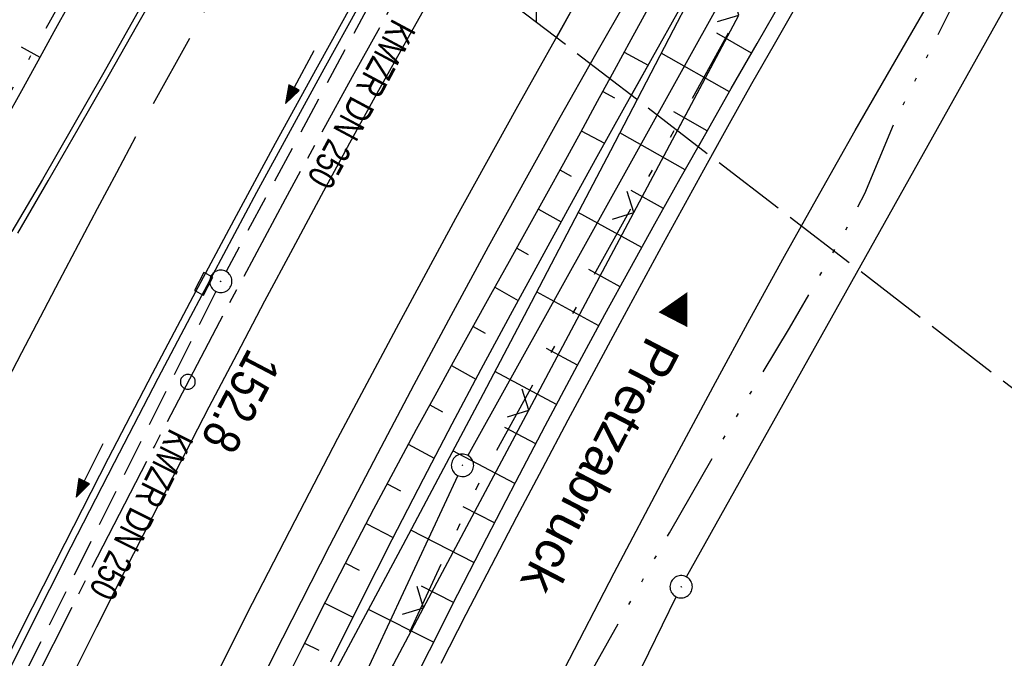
# Model space of a CAD drawing. Extents: x 510526 to 513920, y 467229 to 478797.
# Tile 172 of 256: x 510965 to 511031, y 472615 to 472658. Entities that reach past the tile are written whole.
import ezdxf

# ---------------------------------------------------------------- set-up
doc = ezdxf.new("R2010")
doc.units = 0
doc.header["$LTSCALE"] = 10
doc.header["$MEASUREMENT"] = 0
for name, pattern in [('ACAD_ISO14W100', [25.5, 12, -3, 0.5, -3, 0.5, -3, 0.5, -3]), ('ACAD_ISO16W100', [73, 15, -6.5, 15, -6.5, 15, -7, 1, -7]), ('ACHSE', [5.5, 4, -0.5, 0.5, -0.5]), ('LT00', [0]), ('LT05', [0.7, 0.5, -0.2]), ('LT09', [0.54, 0.2, -0.1, 0.02, -0.1, 0.02, -0.1]), ('LT14', [0.6, 0.5, -0.1]), ('STRICHLINIE2', [0.375, 0.25, -0.125])]:
    doc.linetypes.add(name, pattern=pattern)
doc.layers.get('0').update_dxf_attribs({"linetype": 'LT00'})
for name, color, linetype in [('-AX-020', 250, 'ACHSE'), ('-Halt-Pfeil', 4, 'LT00'), ('-Haltung', 182, 'STRICHLINIE2'), ('-Haltungsbeschriftung', 182, 'LT00'), ('-ST-20-1', 250, 'LT00'), ('BAB-KABEL', 220, 'ACAD_ISO16W100'), ('DFK_AB_L', 21, 'LT00'), ('DFK_AB_P', 7, 'LT00'), ('GEMARKUNGSGRENZE', 3, 'LT09'), ('ORTSRICHTUNG', 7, 'Continuous'), ('TELEKOM', 210, 'ACAD_ISO14W100'), ('V93_AFBR_BAB', 250, 'LT00'), ('V93_BOESCH', 250, 'LT00'), ('V93_BOSCHUNG', 250, 'LT00'), ('V93_LD_MARK', 250, 'LT00'), ('V93_RASTER', 250, 'LT00'), ('V93_ZAUN', 40, 'LT00'), ('V94_AFBR_BAB', 250, 'LT00'), ('V94_BOESCH', 250, 'LT00'), ('V94_BOSCHUNG', 250, 'LT00'), ('V94_KA_PRUF', 182, 'LT00'), ('V94_LD_MARK', 250, 'LT00'), ('V94_LG_MARK', 250, 'LT05'), ('V94_RINNE', 182, 'LT00'), ('V94_SINKK', 182, 'LT00'), ('V94_ZAUN', 40, 'LT00')]:
    doc.layers.add(name, color=color, linetype=linetype)
doc.layers.add('-BLATT_93-RAND', color=7, linetype='LT14', plot=False)
doc.styles.add('Beschrift', font='ARIAL.TTF')
doc.styles.add('Haltungsbeschriftung', font='ARIAL.TTF', dxfattribs={"width": 0.75})

# ---------------------------------------------------------------- blocks, each defined once
blk = doc.blocks.new('SYMB0003')
at = {"color": 0, "linetype": 'ByBlock'}
for p, q in [((-0.015712, 0), (0.010166, 0.012015)), ((0, -0.021257), (-0.015712, 0)), ((0.010166, 0.012015), (0, -0.021257))]:
    blk.add_line(p, q, dxfattribs=at)
for points in [[(-0.031395, 0.499013), (-0.093691, 0.491144), (-0.154509, 0.475528), (-0.21289, 0.452414), (-0.267913, 0.422164), (-0.318712, 0.385257), (-0.364484, 0.342274), (-0.404509, 0.293893), (-0.438154, 0.240877), (-0.464888, 0.184062), (-0.484292, 0.124345), (-0.496058, 0.062667), (-0.5, 0)], [(0.5, 0), (0.496057, 0.062667), (0.484292, 0.124345), (0.464888, 0.184062), (0.438153, 0.240877), (0.404509, 0.293893), (0.364484, 0.342274), (0.318712, 0.385257), (0.267913, 0.422164), (0.21289, 0.452414), (0.154509, 0.475528), (0.093691, 0.491144), (0.031395, 0.499013), (-0.031395, 0.499013)], [(-0.5, 0), (-0.496058, -0.062667), (-0.484292, -0.124345), (-0.464888, -0.184062), (-0.438154, -0.240877), (-0.404509, -0.293893), (-0.364485, -0.342274), (-0.318712, -0.385257), (-0.267914, -0.422164), (-0.21289, -0.452414), (-0.154509, -0.475529), (-0.093691, -0.491144), (-0.031395, -0.499014), (0.031395, -0.499014)], [(0.031395, -0.499014), (0.093691, -0.491144), (0.154509, -0.475529), (0.21289, -0.452414), (0.267914, -0.422164), (0.318712, -0.385257), (0.364485, -0.342274), (0.404509, -0.293893), (0.438154, -0.240877), (0.464889, -0.184062), (0.484292, -0.124345), (0.496058, -0.062667), (0.5, 0)]]:
    blk.add_lwpolyline(points, dxfattribs=at)
blk = doc.blocks.new('SYMB0002')
at = {"color": 0, "linetype": 'ByBlock'}
for points in [[(-0.031395, 0.499013), (-0.093691, 0.491144), (-0.154509, 0.475528), (-0.21289, 0.452414), (-0.267913, 0.422164), (-0.318712, 0.385257), (-0.364484, 0.342274), (-0.404509, 0.293893), (-0.438154, 0.240877), (-0.464888, 0.184062), (-0.484292, 0.124345), (-0.496058, 0.062667), (-0.5, 0)], [(-0.5, 0), (-0.496058, -0.062667), (-0.484292, -0.124345), (-0.464888, -0.184062), (-0.438154, -0.240877), (-0.404509, -0.293893), (-0.364485, -0.342274), (-0.318712, -0.385257), (-0.267914, -0.422164), (-0.21289, -0.452414), (-0.154509, -0.475529), (-0.093691, -0.491144), (-0.031395, -0.499014), (0.031395, -0.499014)], [(0.5, 0), (0.496057, 0.062667), (0.484292, 0.124345), (0.464888, 0.184062), (0.438153, 0.240877), (0.404509, 0.293893), (0.364484, 0.342274), (0.318712, 0.385257), (0.267913, 0.422164), (0.21289, 0.452414), (0.154509, 0.475528), (0.093691, 0.491144), (0.031395, 0.499013), (-0.031395, 0.499013)], [(0.031395, -0.499014), (0.093691, -0.491144), (0.154509, -0.475529), (0.21289, -0.452414), (0.267914, -0.422164), (0.318712, -0.385257), (0.364485, -0.342274), (0.404509, -0.293893), (0.438154, -0.240877), (0.464889, -0.184062), (0.484292, -0.124345), (0.496058, -0.062667), (0.5, 0)]]:
    blk.add_lwpolyline(points, dxfattribs=at)
blk = doc.blocks.new('SYMB0024')
at = {"color": 0, "linetype": 'ByBlock'}
for p, q in [((-0.5, 0.5), (0, 0)), ((0, 0), (0.5, 0.5))]:
    blk.add_line(p, q, dxfattribs=at)
blk = doc.blocks.new('SYMB0652')
at = {"color": 0, "linetype": 'ByBlock'}
blk.add_lwpolyline([(-0.15, -0.075), (0.15, -0.075), (0.15, 0.075), (-0.15, 0.075), (-0.15, -0.075)], dxfattribs=at)
blk = doc.blocks.new('SYMB0070')
at = {"color": 0, "linetype": 'ByBlock'}
for p, q in [((-0.5, 0), (0.2, 0)), ((0.5, 0), (0.2, 0.1)), ((0.2, 0.1), (0.2, 0)), ((0.468, 0), (0.21, 0.086)), ((0.21, 0.086), (0.21, -0.086)), ((0.21, -0.086), (0.468, 0)), ((0.22, -0.072), (0.437, 0)), ((0.23, -0.058), (0.405, 0)), ((0.24, -0.045), (0.374, 0)), ((0.342, 0), (0.25, 0.031)), ((0.25, 0.031), (0.25, -0.031)), ((0.25, -0.031), (0.342, 0)), ((0.26, -0.017), (0.31, 0)), ((0.27, -0.003), (0.279, 0))]:
    blk.add_line(p, q, dxfattribs=at)
for points in [[(0.2, 0), (0.2, -0.1), (0.5, 0)], [(0.437, 0), (0.22, 0.072), (0.22, -0.072)], [(0.405, 0), (0.23, 0.058), (0.23, -0.058)], [(0.374, 0), (0.24, 0.045), (0.24, -0.045)], [(0.31, 0), (0.26, 0.017), (0.26, -0.017)], [(0.279, 0), (0.27, 0.003), (0.27, -0.003)]]:
    blk.add_lwpolyline(points, dxfattribs=at)

msp = doc.modelspace()

# ---------------------------------------------------------------- linework, layer by layer
at = {"layer": '-AX-020', "ltscale": 0.2, "flags": 128}
msp.add_lwpolyline([(513881.716, 478796.972), (513877.87, 478787.354), (513870.367, 478768.801), (513862.788, 478750.278), (513855.137, 478731.786), (513847.411, 478713.324), (513839.611, 478694.893), (513831.738, 478676.494), (513823.791, 478658.127), (513815.771, 478639.791), (513807.678, 478621.487), (513799.512, 478603.216), (513791.272, 478584.978), (513782.96, 478566.773), (513774.576, 478548.601), (513766.118, 478530.463), (513757.588, 478512.359), (513748.986, 478494.289), (513740.312, 478476.254), (513731.565, 478458.253), (513722.747, 478440.287), (513713.857, 478422.357), (513704.896, 478404.463), (513695.863, 478386.605), (513686.758, 478368.782), (513677.583, 478350.997), (513668.336, 478333.248), (513659.019, 478315.536), (513649.63, 478297.862), (513640.172, 478280.225), (513630.643, 478262.626), (513621.043, 478245.066), (513611.374, 478227.544), (513601.634, 478210.061), (513591.825, 478192.617), (513586.745, 478183.647), (513576.83, 478166.262), (513566.848, 478148.917), (513556.8, 478131.609), (513546.688, 478114.338), (513536.514, 478097.104), (513526.28, 478079.906), (513515.988, 478062.743), (513505.638, 478045.613), (513495.234, 478028.517), (513484.778, 478011.453), (513474.27, 477994.421), (513463.712, 477977.419), (513453.108, 477960.447), (513442.457, 477943.503), (513431.762, 477926.587), (513421.026, 477909.698), (513410.248, 477892.835), (513399.432, 477875.997), (513388.579, 477859.182), (513377.691, 477842.39), (513366.769, 477825.62), (513355.815, 477808.871), (513344.831, 477792.142), (513333.819, 477775.431), (513322.78, 477758.738), (513311.715, 477742.062), (513300.628, 477725.401), (513289.519, 477708.754), (513278.389, 477692.121), (513267.242, 477675.5), (513256.078, 477658.891), (513244.899, 477642.291), (513233.706, 477625.7), (513222.502, 477609.117), (513211.288, 477592.542), (513200.066, 477575.971), (513188.837, 477559.405), (513177.603, 477542.843), (513166.366, 477526.282), (513154.797, 477509.239), (513142.496, 477491.114), (513130.197, 477472.988), (513117.902, 477454.859), (513105.613, 477436.726), (513093.333, 477418.587), (513081.064, 477400.44), (513068.808, 477382.285), (513056.567, 477364.119), (513044.344, 477345.942), (513032.141, 477327.752), (513019.958, 477309.547), (513007.8, 477291.325), (512995.668, 477273.087), (512983.565, 477254.83), (512971.492, 477236.552), (512959.452, 477218.253), (512947.447, 477199.931), (512935.479, 477181.584), (512923.551, 477163.212), (512911.665, 477144.812), (512899.822, 477126.385), (512888.026, 477107.927), (512876.279, 477089.439), (512864.582, 477070.918), (512852.939, 477052.364), (512841.352, 477033.775), (512829.822, 477015.15), (512818.352, 476996.488), (512806.945, 476977.787), (512795.603, 476959.048), (512789.644, 476949.141), (512778.405, 476930.339), (512767.236, 476911.496), (512756.135, 476892.613), (512745.103, 476873.688), (512734.14, 476854.724), (512723.246, 476835.72), (512712.422, 476816.676), (512701.668, 476797.593), (512690.983, 476778.471), (512680.369, 476759.309), (512669.824, 476740.11), (512659.35, 476720.871), (512648.946, 476701.595), (512638.612, 476682.281), (512628.349, 476662.929), (512618.157, 476643.54), (512608.036, 476624.113), (512597.985, 476604.65), (512588.006, 476585.15), (512578.098, 476565.614), (512568.261, 476546.042), (512558.497, 476526.434), (512548.803, 476506.791), (512539.182, 476487.112), (512529.632, 476467.399), (512520.155, 476447.65), (512510.749, 476427.867), (512501.416, 476408.05), (512492.156, 476388.199), (512482.968, 476368.314), (512473.852, 476348.396), (512464.81, 476328.445), (512455.84, 476308.46), (512446.944, 476288.443), (512438.12, 476268.394), (512429.37, 476248.313), (512420.694, 476228.2), (512412.09, 476208.055), (512403.561, 476187.879), (512395.105, 476167.672), (512386.723, 476147.434), (512378.415, 476127.166), (512370.181, 476106.867), (512362.021, 476086.539), (512353.936, 476066.181), (512345.925, 476045.794), (512337.988, 476025.377), (512330.127, 476004.932), (512322.339, 475984.458), (512314.627, 475963.955), (512306.989, 475943.425), (512299.427, 475922.867), (512291.94, 475902.281), (512284.528, 475881.669), (512277.191, 475861.029), (512269.93, 475840.362), (512262.744, 475819.67), (512255.634, 475798.951), (512248.599, 475778.206), (512241.641, 475757.436), (512234.758, 475736.641), (512227.951, 475715.82), (512221.221, 475694.975), (512214.566, 475674.105), (512207.988, 475653.211), (512201.487, 475632.294), (512200.128, 475627.887), (512194.281, 475608.791), (512188.5, 475589.674), (512182.785, 475570.538), (512177.137, 475551.381), (512171.56, 475532.204), (512166.053, 475513.007), (512160.618, 475493.788), (512155.257, 475474.55), (512149.971, 475455.29), (512148.09, 475448.361), (512142.908, 475429.074), (512137.804, 475409.765), (512132.778, 475390.436), (512127.829, 475371.088), (512122.957, 475351.719), (512118.163, 475332.332), (512113.447, 475312.925), (512108.808, 475293.499), (512104.247, 475274.055), (512099.765, 475254.593), (512095.36, 475235.113), (512091.033, 475215.616), (512086.785, 475196.101), (512082.614, 475176.57), (512078.522, 475157.022), (512074.508, 475137.458), (512070.573, 475117.878), (512066.716, 475098.282), (512063.238, 475080.246), (512059.532, 475060.621), (512055.901, 475040.983), (512052.344, 475021.33), (512048.857, 475001.665), (512045.438, 474981.988), (512042.084, 474962.3), (512038.794, 474942.602), (512035.562, 474922.893), (512032.388, 474903.175), (512029.269, 474883.449), (512026.201, 474863.714), (512023.183, 474843.972), (512020.21, 474824.222), (512017.282, 474804.467), (512014.394, 474784.705), (512011.544, 474764.937), (512008.73, 474745.165), (512005.949, 474725.388), (512003.198, 474705.607), (512000.474, 474685.821), (511997.775, 474666.033), (511995.098, 474646.242), (511992.439, 474626.448), (511989.798, 474606.651), (511987.169, 474586.854), (511984.552, 474567.054), (511981.943, 474547.253), (511979.34, 474527.452), (511976.744, 474507.689), (511975.127, 474495.377), (511973.477, 474482.815), (511971.825, 474470.254), (511970.169, 474457.693), (511968.506, 474445.133), (511966.835, 474432.574), (511965.154, 474420.016), (511963.46, 474407.46), (511961.752, 474394.906), (511960.027, 474382.355), (511958.283, 474369.806), (511956.518, 474357.259), (511954.73, 474344.717), (511952.918, 474332.177), (511951.078, 474319.642), (511949.209, 474307.111), (511947.309, 474294.584), (511945.376, 474282.063), (511943.407, 474269.547), (511941.4, 474257.038), (511939.355, 474244.534), (511937.267, 474232.038), (511935.137, 474219.549), (511932.96, 474207.067), (511930.736, 474194.594), (511928.462, 474182.131), (511926.136, 474169.676), (511923.757, 474157.232), (511921.321, 474144.799), (511918.829, 474132.377), (511916.276, 474119.967), (511913.661, 474107.57), (511910.982, 474095.187), (511908.238, 474082.818), (511905.425, 474070.464), (511902.544, 474058.127), (511899.59, 474045.806), (511896.562, 474033.504), (511893.47, 474021.261), (511890.29, 474008.997), (511887.033, 473996.753), (511883.699, 473984.53), (511880.287, 473972.328), (511876.798, 473960.148), (511873.233, 473947.991), (511869.591, 473935.856), (511865.873, 473923.745), (511862.077, 473911.656), (511858.206, 473899.593), (511854.259, 473887.554), (511850.236, 473875.54), (511846.136, 473863.552), (511841.962, 473851.59), (511837.711, 473839.654), (511833.386, 473827.746), (511828.985, 473815.865), (511824.51, 473804.012), (511819.96, 473792.188), (511815.335, 473780.392), (511810.636, 473768.626), (511805.863, 473756.89), (511801.015, 473745.185), (511796.094, 473733.51), (511791.099, 473721.866), (511786.031, 473710.255), (511780.889, 473698.675), (511775.675, 473687.128), (511770.388, 473675.615), (511765.028, 473664.135), (511759.596, 473652.689), (511754.091, 473641.278), (511748.515, 473629.901), (511742.867, 473618.56), (511737.147, 473607.255), (511731.356, 473595.986), (511725.494, 473584.754), (511719.562, 473573.559), (511713.558, 473562.402), (511707.485, 473551.283), (511701.341, 473540.203), (511695.128, 473529.162), (511688.845, 473518.159), (511682.492, 473507.198), (511676.07, 473496.276), (511669.58, 473485.395), (511663.021, 473474.555), (511656.394, 473463.757), (511649.699, 473453.001), (511642.935, 473442.288), (511636.105, 473431.617), (511629.207, 473420.99), (511622.242, 473410.406), (511615.211, 473399.867), (511608.113, 473389.372), (511600.949, 473378.922), (511593.719, 473368.518), (511586.423, 473358.16), (511579.062, 473347.848), (511571.637, 473337.582), (511564.147, 473327.364), (511556.592, 473317.193), (511548.973, 473307.07), (511541.291, 473296.996), (511533.545, 473286.969), (511525.735, 473276.993), (511517.863, 473267.066), (511509.929, 473257.188), (511501.932, 473247.361), (511493.873, 473237.584), (511485.753, 473227.859), (511477.572, 473218.186), (511475.548, 473215.811), (511467.291, 473206.202), (511458.976, 473196.642), (511450.605, 473187.132), (511442.182, 473177.667), (511433.709, 473168.249), (511425.188, 473158.872), (511416.622, 473149.537), (511408.014, 473140.241), (511399.365, 473130.982), (511390.679, 473121.758), (511381.958, 473112.568), (511373.205, 473103.409), (511364.421, 473094.278), (511355.61, 473085.175), (511346.772, 473076.096), (511337.912, 473067.039), (511329.031, 473058.003), (511320.132, 473048.986), (511311.216, 473039.984), (511302.286, 473030.997), (511293.345, 473022.02), (511284.394, 473013.053), (511275.436, 473004.094), (511266.473, 472995.139), (511255.909, 472984.591), (511236.789, 472965.502), (511230.177, 472958.9), (511223.567, 472952.294), (511216.964, 472945.683), (511210.368, 472939.063), (511203.785, 472932.433), (511197.215, 472925.788), (511190.663, 472919.125), (511184.131, 472912.443), (511177.622, 472905.739), (511171.139, 472899.01), (511164.685, 472892.252), (511158.263, 472885.464), (511151.877, 472878.643), (511145.529, 472871.786), (511139.222, 472864.891), (511132.96, 472857.955), (511126.746, 472850.976), (511120.583, 472843.952), (511114.476, 472836.881), (511109.32, 472830.82), (511103.322, 472823.655), (511097.386, 472816.438), (511091.511, 472809.171), (511085.699, 472801.854), (511079.95, 472794.488), (511074.265, 472787.072), (511068.642, 472779.609), (511063.084, 472772.097), (511057.591, 472764.538), (511052.162, 472756.933), (511046.799, 472749.281), (511041.501, 472741.584), (511036.27, 472733.841), (511031.105, 472726.054), (511026.007, 472718.223), (511020.976, 472710.349), (511016.012, 472702.431), (511011.117, 472694.472), (511006.29, 472686.471), (511001.532, 472678.429), (510996.842, 472670.347), (510992.223, 472662.225), (510987.672, 472654.063), (510983.192, 472645.863), (510978.782, 472637.625), (510974.443, 472629.349), (510970.175, 472621.036), (510965.978, 472612.687), (510961.853, 472604.303), (510957.799, 472595.883), (510953.818, 472587.43), (510949.91, 472578.942), (510946.074, 472570.422), (510942.311, 472561.868), (510938.622, 472553.283), (510935.007, 472544.666), (510931.465, 472536.02), (510927.997, 472527.343), (510924.604, 472518.636), (510921.286, 472509.901), (510918.042, 472501.138), (510914.874, 472492.347), (510911.781, 472483.529), (510908.763, 472474.686), (510905.821, 472465.817), (510902.956, 472456.923), (510900.166, 472448.004), (510897.454, 472439.062), (510894.817, 472430.098), (510892.258, 472421.111), (510889.776, 472412.102), (510887.37, 472403.073), (510885.043, 472394.023), (510882.792, 472384.954), (510880.62, 472375.866), (510878.525, 472366.759), (510876.509, 472357.635), (510874.57, 472348.494), (510872.71, 472339.337), (510870.929, 472330.164), (510869.226, 472320.976), (510867.602, 472311.774), (510866.056, 472302.558), (510864.59, 472293.33), (510863.202, 472284.089), (510861.894, 472274.837), (510860.665, 472265.574), (510859.516, 472256.301), (510858.445, 472247.018), (510857.455, 472237.726), (510856.544, 472228.427), (510855.712, 472219.119), (510854.96, 472209.806), (510854.288, 472200.485), (510853.696, 472191.159), (510853.184, 472181.829), (510852.752, 472172.495), (510852.399, 472163.157), (510852.127, 472153.817), (510851.934, 472144.475), (510851.822, 472135.131), (510851.789, 472125.787), (510851.836, 472116.443), (510851.964, 472107.1), (510852.009, 472104.711), (510852.237, 472095.37), (510852.543, 472086.03), (510852.927, 472076.694), (510853.387, 472067.361), (510853.922, 472058.032), (510854.53, 472048.707), (510855.21, 472039.388), (510855.961, 472030.074), (510856.782, 472020.766), (510857.671, 472011.464), (510858.627, 472002.169), (510859.649, 471992.88), (510860.734, 471983.599), (510861.883, 471974.326), (510863.094, 471965.06), (510864.364, 471955.802), (510865.694, 471946.554), (510867.082, 471937.313), (510868.525, 471928.081), (510870.024, 471918.857), (510871.577, 471909.643), (510873.182, 471900.438), (510874.839, 471891.241), (510876.545, 471882.054), (510878.3, 471872.876), (510880.102, 471863.708), (510881.95, 471854.548), (510883.842, 471845.397), (510885.778, 471836.255), (510887.756, 471827.123), (510889.775, 471817.999), (510891.834, 471808.885), (510893.93, 471799.779), (510896.064, 471790.681), (510898.233, 471781.592), (510900.437, 471772.511), (510902.673, 471763.439), (510904.942, 471754.374), (510907.241, 471745.317), (510909.57, 471736.267), (510911.926, 471727.225), (510914.31, 471718.19), (510916.719, 471709.161), (510919.152, 471700.139), (510921.608, 471691.124), (510924.087, 471682.114), (510926.585, 471673.11), (510929.104, 471664.112), (510931.64, 471655.118), (510934.193, 471646.129), (510936.762, 471637.145), (510939.345, 471628.165), (510941.941, 471619.188), (510944.55, 471610.216), (510947.169, 471601.246), (510949.797, 471592.279), (510952.434, 471583.314), (510955.078, 471574.352), (510957.727, 471565.391), (510960.382, 471556.431), (510963.039, 471547.473), (510967.703, 471531.767), (510970.248, 471523.199), (510975.26, 471506.323), (510980.27, 471489.445), (510985.273, 471472.566), (510990.267, 471455.684), (510995.248, 471438.798), (511000.214, 471421.908), (511005.162, 471405.012), (511010.087, 471388.11), (511014.988, 471371.201), (511019.861, 471354.283), (511024.703, 471337.357), (511029.511, 471320.421), (511034.281, 471303.475), (511039.011, 471286.517), (511043.698, 471269.547), (511048.338, 471252.564), (511052.928, 471235.568), (511057.465, 471218.557), (511061.945, 471201.532), (511066.367, 471184.491), (511070.726, 471167.434), (511075.019, 471150.36), (511079.243, 471133.269), (511083.395, 471116.16), (511086.572, 471102.843), (511090.589, 471085.702), (511094.527, 471068.543), (511098.388, 471051.366), (511102.17, 471034.172), (511105.875, 471016.961), (511109.501, 470999.734), (511113.048, 470982.489), (511116.518, 470965.23), (511119.908, 470947.954), (511123.221, 470930.663), (511126.454, 470913.357), (511129.609, 470896.037), (511132.686, 470878.703), (511135.683, 470861.354), (511138.602, 470843.993), (511141.441, 470826.619), (511144.202, 470809.231), (511146.884, 470791.831), (511149.487, 470774.42), (511152.01, 470756.996), (511154.454, 470739.562), (511156.819, 470722.116), (511159.105, 470704.66), (511161.311, 470687.193), (511163.438, 470669.717), (511165.485, 470652.232), (511165.638, 470650.897), (511167.873, 470631.022), (511170.027, 470611.138), (511172.103, 470591.246), (511174.098, 470571.346), (511176.014, 470551.438), (511177.851, 470531.523), (511179.526, 470512.546), (511180.884, 470496.345), (511182.163, 470480.137), (511183.363, 470463.922), (511184.482, 470447.702), (511185.522, 470431.478), (511186.482, 470415.247), (511187.362, 470399.013), (511188.162, 470382.774), (511188.882, 470366.532), (511189.522, 470350.286), (511190.082, 470334.037), (511190.563, 470317.786), (511190.963, 470301.532), (511191.284, 470285.277), (511191.524, 470269.02), (511191.684, 470252.763), (511191.765, 470236.505), (511191.765, 470220.247), (511191.686, 470203.988), (511191.526, 470187.731), (511191.287, 470171.474), (511191.243, 470169.007), (511190.912, 470152.752), (511190.504, 470136.499), (511190.023, 470120.247), (511189.472, 470103.998), (511188.854, 470087.752), (511188.173, 470071.508), (511187.432, 470055.266), (511186.634, 470039.027), (511185.783, 470022.791), (511184.882, 470006.558), (511183.935, 469990.327), (511182.944, 469974.099), (511181.913, 469957.873), (511180.846, 469941.65), (511179.745, 469925.429), (511178.614, 469909.21), (511177.457, 469892.993), (511176.276, 469876.777), (511175.075, 469860.563), (511173.858, 469844.35), (511172.627, 469828.139), (511171.386, 469811.927), (511170.138, 469795.717), (511168.847, 469778.991), (511030.959, 467993.348), (511029.419, 467973.407), (511027.883, 467953.466), (511026.353, 467933.525), (511024.832, 467913.582), (511023.323, 467893.64), (511021.828, 467873.695), (511020.353, 467853.75), (511018.898, 467833.804), (511017.467, 467813.855), (511016.063, 467793.903), (511014.69, 467773.951), (511013.35, 467753.995), (511012.046, 467734.038), (511010.782, 467714.078), (511009.56, 467694.116), (511008.383, 467674.151), (511007.254, 467654.183), (511006.177, 467634.211), (511005.154, 467614.237), (511004.188, 467594.261), (511003.284, 467574.281), (511002.442, 467554.299), (511001.667, 467534.314), (511000.962, 467514.327), (511000.329, 467494.336), (510999.772, 467474.345), (510999.556, 467465.709), (510999.112, 467445.714), (510998.747, 467425.717), (510998.463, 467405.719), (510998.259, 467385.719), (510998.135, 467365.72), (510998.091, 467345.72), (510998.127, 467325.72), (510998.243, 467305.721), (510998.439, 467285.721), (510998.715, 467265.723), (510999.071, 467245.726), (510999.432, 467229.156)], dxfattribs=at)
at = {"layer": '-BLATT_93-RAND'}
msp.add_lwpolyline([(511358.827, 473315.335), (510907.64, 472728.794), (511135.123, 472553.807), (511586.31, 473140.348), (511358.827, 473315.335)], dxfattribs=at)
at = {"layer": '-Haltung'}
for p, q in [((510992.504, 472665.779), (510979.225, 472641.001)), ((510978.536, 472639.669), (510965.812, 472614.192))]:
    msp.add_line(p, q, dxfattribs=at)
at = {"layer": 'BAB-KABEL', "ltscale": 0.03, "flags": 128}
msp.add_lwpolyline([(513339.839, 477816.319), (513312.266, 477774.649), (513284.672, 477732.996), (513252.5, 477694.412), (513223.881, 477653.496), (513195.795, 477612.121), (513167.629, 477570.875), (513139.88, 477529.298), (513111.793, 477487.916), (513083.807, 477446.454), (513055.844, 477404.978), (513022.492, 477355.034), (513000.515, 477321.52), (512973.122, 477279.62), (512945.422, 477237.871), (512917.575, 477196.217), (512879.155, 477137.499), (512858.339, 477103.216), (512837.389, 477068.954), (512811.451, 477026.06), (512784.195, 476983.896), (512756.652, 476941.559), (512731.123, 476898.632), (512706.393, 476854.964), (512681.949, 476811.101), (512658.869, 476770.394), (512633.742, 476723.052), (512609.823, 476678.973), (512586.03, 476634.72), (512574.463, 476609.04), (512565.77, 476584.237), (512545.206, 476542.916), (512523.454, 476497.739), (512501.769, 476452.474), (512480.246, 476407.171), (512458.846, 476361.789), (512438.563, 476315.939), (512418.177, 476270.118), (512378.72, 476177.833), (512359.892, 476131.364), (512341.348, 476084.783), (512322.575, 476038.314), (512304.817, 475991.341), (512287.677, 475944.24), (512270.282, 475897.168), (512254.121, 475849.696), (512237.768, 475802.276), (512221.53, 475754.824), (512205.859, 475707.192), (512190.782, 475659.377), (512175.78, 475611.52), (512161.516, 475563.423), (512145.692, 475515.804), (512137.725, 475496.074), (512130.625, 475467.918), (512119.035, 475418.91), (512105.583, 475370.555), (512100.73, 475351.099), (512084.182, 475320.513), (512082.618, 475318.668), (512071.987, 475296.243), (512062.064, 475264.372), (512059.316, 475232.902), (512061.872, 475193.176), (512054.818, 475143.1), (512045.689, 475099.989), (512036.29, 475050.898), (512027.273, 475001.725), (512018.223, 474952.549), (512008.899, 474903.418), (512000.14, 474854.229), (511992.355, 474804.855), (511985.273, 474755.369), (511977.385, 474700.851), (511969.41, 474646.425), (511966.53, 474615.204), (511972.795, 474604.79), (511970.049, 474596.165), (511959.565, 474586.374), (511941.907, 474517.478), (511936.852, 474477.772), (511926.657, 474399.733), (511919.973, 474355.376), (511910.09, 474296.615), (511899.454, 474238.126), (511883.784, 474152.683), (511870.289, 474094.001), (511857.131, 474053.876), (511852.776, 474012.454), (511853.171, 473966.862), (511852.492, 473957.146), (511851.311, 473949.656), (511841.692, 473942.065), (511825.821, 473895.229), (511826.651, 473894.117), (511810.899, 473851.945), (511793.573, 473805.027), (511775.285, 473758.358), (511755.124, 473712.475), (511734.052, 473667.008), (511712.225, 473621.972), (511689.498, 473577.273), (511665.157, 473533.497), (511639.854, 473490.241), (511612.908, 473448.14), (511601.588, 473431.806), (511558.048, 473366.072), (511514.894, 473306.01), (511484.056, 473267.454), (511450.631, 473224.7), (511393.065, 473164.53), (511363.017, 473132.866), (511308.517, 473076.446), (511275.572, 473040.359), (511243.006, 473009.331), (511235.22, 472986.054), (511231.03, 472981.056), (511075.99, 472813.106), (511070.243, 472807.304), (511057.801, 472797.513), (511038.028, 472769.96), (511010.695, 472730.526), (510983.876, 472687.185), (510959.577, 472643.761), (510934.3, 472604.326), (510904.804, 472574.327), (510913.914, 472558.288), (510911.702, 472550.665), (510911.228, 472549.239), (510895.971, 472514.712), (510882.655, 472477.924), (510872.403, 472460.753), (510857.497, 472432.352), (510836.101, 472381.12), (510836.281, 472368.894), (510832.944, 472355.972), (510830.181, 472332.026), (510848.219, 472325.537), (510838.512, 472271.416), (510831.965, 472215.431), (510830.702, 472169.392), (510828.833, 472118.665), (510829.075, 472067.625), (510833.949, 472011.739), (510842.444, 471951.437), (510849.978, 471906.34), (510856.18, 471866.272), (510867.229, 471812.821), (510879.853, 471762.875), (510891.506, 471713.806), (510903.789, 471665.07), (510916.063, 471616.285), (510929.638, 471568.076), (510950.958, 471501.368), (510971.606, 471429.824), (510974.35, 471422.765), (510989.551, 471366.875), (511004.499, 471314.199), (511016.364, 471270.838), (511026.276, 471232.419), (511039.24, 471184.146), (511056.597, 471116.881), (511065.905, 471078.265), (511077.604, 471030.011), (511089.225, 470981.622), (511098.911, 470932.895), (511107.165, 470884.025), (511116.152, 470835.042), (511125.079, 470786.059), (511133.148, 470736.973), (511137.299, 470706.315), (511129.89, 470689.715), (511129.543, 470684.612), (511132.443, 470671.581), (511143.113, 470670.948), (511145.784, 470638.261), (511151.08, 470588.888), (511155.977, 470539.416), (511159.512, 470489.779), (511162.627, 470440.141), (511165.944, 470390.621), (511167.842, 470340.945), (511167.805, 470291.237), (511167.773, 470272.425), (511169.192, 470243.962), (511168.974, 470223.344), (511163.734, 470203.872), (511151.457, 470170.118), (511152.401, 470145.764), (511161.627, 470107.325), (511162.261, 470078.654), (511157.084, 470021.39), (511153.973, 469975.779), (511150.229, 469924.108), (511146.614, 469878.373), (511141.044, 469826.728), (511133.852, 469745.039), (511131.815, 469700.017), (511128.932, 469655.166), (511125.194, 469595.287), (511130.663, 469554.69), (511130.405, 469544.669), (511121.691, 469477.401)], dxfattribs=at)
at = {"layer": 'DFK_AB_L'}
for p, q in [((511030.286, 472691.404), (510995.434, 472628.666)), ((511010.086, 472620.525), (511045.114, 472683.165)), ((510994.753, 472627.33), (510945.797, 472522.34)), ((510971.27, 472541.274), (511009.391, 472619.197))]:
    msp.add_line(p, q, dxfattribs=at)
at = {"layer": 'GEMARKUNGSGRENZE', "ltscale": 2.5, "flags": 128}
msp.add_lwpolyline([(511338.816, 472915.913), (511340.719, 472885.882), (511337.388, 472885.57), (511309.655, 472881.528), (511259.852, 472877.768), (511252.986, 472872.448), (511243.285, 472879.226), (511234.252, 472878.215), (511233.258, 472867.438), (511216.033, 472862.714), (511207.797, 472857.961), (511191.39, 472853.613), (511190.752, 472855.636), (511140.812, 472836.029), (511125.011, 472817.797), (511083.654, 472766.593), (511031.927, 472691.269), (510996.407, 472627.328), (510946.881, 472521.115), (510931.137, 472471.162), (510904.274, 472356.963), (510903.968, 472355.512), (510901.213, 472342.303), (510941.585, 472335.037), (510971.004, 472327.668), (510993.448, 472322.391), (511002.822, 472295.217), (510981.46, 472288.086), (510979.077, 472252.27), (510975.289, 472194.983), (510973.333, 472186.399), (510968.719, 472165.904), (510952.995, 472136.274), (510921.262, 472097.626), (510905.045, 472075.837), (510893.26, 472050.556), (510892.004, 472047.859), (510887.625, 472022.351), (510889.456, 471975.295), (510899.305, 471911.874), (510912.906, 471849.007), (510930.533, 471767.721), (510947.502, 471695.56), (510972.146, 471610.023), (510987.56, 471561.132), (510988.88, 471556.962), (510998.361, 471526.879), (511023.643, 471445.762), (511025.921, 471438.309), (511028.867, 471429.142), (511055.244, 471334.955), (511075.564, 471262.687), (511076.644, 471258.867), (511081.081, 471243.062), (511102.936, 471153.981), (511126.453, 471060.173), (511143.975, 470974.853), (511146.57, 470959.094), (511159.172, 470882.632), (511171.606, 470798.752), (511182.45, 470711.367), (511193.007, 470699.758), (511193.732, 470690.194), (511187.835, 470675.545), (511194.982, 470614.953), (511207.145, 470475.088), (511207.634, 470473.853), (511218.628, 470446.187), (511282.702, 470462.387), (511261.684, 470406.378), (511258.844, 470397.918), (511238.143, 470342.746), (511229.339, 470301.994), (511223.45, 470293.888), (511221.465, 470291.064), (511213.87, 470286.717), (511168.704, 470265.706), (511166.268, 470263.992)], dxfattribs=at)
at = {"layer": 'TELEKOM', "ltscale": 0.05, "flags": 128}
msp.add_lwpolyline([(510962.471, 472350.134), (510965.72, 472353.733), (510968.654, 472357.09), (510966.885, 472358.761), (510964.955, 472360.785), (510963.379, 472362.617), (510961.16, 472365.445), (510958.356, 472369.708), (510956.812, 472372.664), (510955.397, 472376.295), (510954.459, 472378.601), (510953.269, 472382.489), (510952.401, 472386.28), (510951.564, 472391.282), (510951.371, 472393.017), (510951.211, 472394.817), (510951.114, 472397.934), (510950.757, 472402.937), (510950.339, 472407.885), (510949.95, 472413.336), (510950.593, 472414.011), (510952.266, 472415.521), (510953.52, 472416.871), (510953.303, 472423.324), (510953.184, 472428.171), (510953.104, 472431.493), (510952.985, 472436.044), (510952.866, 472440.337), (510952.59, 472443.977), (510952.192, 472450.049), (510952.153, 472464.549), (510952.43, 472470.431), (510952.59, 472472.37), (510952.866, 472474.902), (510953.024, 472476.406), (510953.86, 472481.927), (510954.415, 472485.527), (510955.009, 472488.812), (510955.681, 472492.274), (510957.107, 472499.079), (510957.744, 472502.148), (510958.656, 472505.511), (510959.926, 472510.355), (510961.114, 472514.232), (510962.54, 472519.218), (510964.126, 472525.051), (510968.686, 472538.331), (510971.778, 472546.748), (510974.273, 472553.08), (510975.979, 472557.892), (510979.466, 472566.123), (510985.491, 472580.315), (510988.109, 472585.541), (510992.337, 472593.391), (511000.335, 472608.217), (511008.928, 472623.492), (511012.759, 472630.153), (511016.984, 472637.211), (511020.438, 472643.202), (511022.022, 472646.235), (511024.135, 472651.249), (511028.097, 472659.23), (511033.921, 472668.242), (511039.203, 472676.619), (511044.42, 472684.403), (511051.03, 472694.015), (511057.105, 472702.986), (511061.739, 472709.887), (511067.22, 472717.539), (511072.832, 472725.19), (511085.343, 472741.254), (511094.092, 472752.55), (511098.905, 472758.532), (511103.081, 472764.004), (511107.615, 472769.18), (511110.409, 472772.201), (511113.88, 472775.805), (511119.802, 472781.768), (511125.358, 472787.688), (511130.245, 472792.716), (511134.537, 472796.266), (511139.793, 472800.629), (511143.293, 472803.179), (511146.475, 472805.768), (511153.213, 472810.056), (511159.357, 472814.124), (511167.372, 472818.882), (511171.887, 472821.396), (511179.29, 472825.39), (511183.304, 472827.348), (511189.595, 472830.157), (511195.22, 472832.375), (511199.366, 472833.855), (511204.622, 472835.852), (511210.47, 472837.7), (511222.276, 472841.171), (511251.5, 472848.853), (511287.824, 472856.064), (511307.783, 472859.884), (511326.595, 472862.484), (511361.458, 472866.273), (511382.408, 472867.936)], dxfattribs=at)
at = {"layer": 'V93_AFBR_BAB'}
for points in [[(511017.786, 472644.066), (511019.005, 472646.25), (511021.381, 472650.452), (511023.782, 472654.64), (511025.915, 472658.309), (511028.068, 472661.967), (511030.239, 472665.613), (511032.427, 472669.25), (511034.63, 472672.878), (511036.848, 472676.497), (511039.079, 472680.108), (511043.206, 472686.72), (511047.373, 472693.306), (511051.581, 472699.867), (511055.829, 472706.402), (511060.118, 472712.909), (511064.448, 472719.389), (511068.82, 472725.84), (511073.233, 472732.262), (511075.437, 472735.435)], [(511003.647, 472654.942), (511003.911, 472655.409), (511006.221, 472659.461)], [(511011.733, 472648.722), (511012.963, 472650.936), (511014.458, 472653.599), (511015.967, 472656.254), (511017.491, 472658.9)]]:
    msp.add_lwpolyline(points, dxfattribs=at)
at = {"layer": 'V93_BOESCH'}
for points in [[(511025.254, 472687.662), (511023.762, 472685.367), (511022.273, 472683.071), (511020.789, 472680.771), (511019.313, 472678.467), (511017.847, 472676.157), (511016.396, 472673.838), (511014.96, 472671.51), (511013.543, 472669.171), (511012.148, 472666.819), (511010.963, 472664.779), (511009.794, 472662.731), (511008.637, 472660.674), (511007.492, 472658.611), (511006.354, 472656.544), (511005.222, 472654.473), (511004.937, 472653.95)], [(511006.388, 472652.834), (511007.795, 472655.349), (511009.656, 472658.66), (511011.521, 472661.969), (511013.388, 472665.278)], [(511013.388, 472665.278), (511011.288, 472661.228), (511009.187, 472657.179), (511007.084, 472653.13), (511006.775, 472652.536)], [(511010.873, 472649.384), (511011.364, 472650.254), (511013.079, 472653.273), (511014.802, 472656.288), (511016.53, 472659.3)]]:
    msp.add_lwpolyline(points, dxfattribs=at)
at = {"layer": 'V93_BOSCHUNG'}
for p, q in [((511014.437, 472655.65), (511012.102, 472656.973)), ((511005.9, 472655.714), (511007.508, 472654.837)), ((511012.95, 472653.045), (511008.383, 472655.631)), ((511011.468, 472650.437), (511009.233, 472651.702))]:
    msp.add_line(p, q, dxfattribs=at)
at = {"layer": 'V93_LD_MARK'}
msp.add_lwpolyline([(511074.588, 472769.397), (511068.918, 472761.643), (511063.313, 472753.841), (511057.774, 472745.993), (511052.299, 472738.099), (511046.89, 472730.159), (511042.234, 472723.209), (511037.629, 472716.226), (511033.075, 472709.209), (511028.575, 472702.158), (511024.128, 472695.074), (511019.737, 472687.956), (511015.401, 472680.805), (511011.123, 472673.62), (511006.902, 472666.401), (511002.74, 472659.15), (511001.361, 472656.701)], dxfattribs=at)
at = {"layer": 'V93_RASTER'}
msp.add_line((511000, 472676.248), (511000, 472657.748), dxfattribs=at)
at = {"layer": 'V93_ZAUN'}
msp.add_line((511009.47, 472650.463), (511013.58, 472658.198), dxfattribs=at)
at = {"layer": 'V94_AFBR_BAB'}
for points in [[(511001.894, 472614.371), (511005.223, 472620.793), (511008.598, 472627.191), (511012.017, 472633.565), (511014.324, 472637.805), (511016.653, 472642.034), (511019.005, 472646.25), (511021.381, 472650.452), (511023.782, 472654.64), (511025.915, 472658.309), (511028.068, 472661.967), (511030.239, 472665.613), (511032.427, 472669.25), (511034.63, 472672.878), (511036.848, 472676.497), (511039.079, 472680.108), (511043.206, 472686.72), (511047.373, 472693.306), (511051.581, 472699.867), (511055.829, 472706.402), (511058.44, 472710.363)], [(510974.91, 472661.249), (510972.941, 472657.714), (510970.954, 472654.188), (510968.948, 472650.674), (510966.923, 472647.17), (510964.878, 472643.679)], [(510968.716, 472613.483), (510970.563, 472617.186), (510972.427, 472620.881), (510974.305, 472624.568), (510976.198, 472628.248), (510978.102, 472631.922), (510979.96, 472635.479), (510981.83, 472639.031), (510983.714, 472642.575), (510985.612, 472646.111), (510987.527, 472649.638), (510989.459, 472653.155), (510991.353, 472656.561), (510993.264, 472659.957)], [(510979.913, 472610.251), (510983.025, 472616.455), (510986.183, 472622.637), (510989.385, 472628.795), (510991.836, 472633.436), (510994.313, 472638.064), (510996.817, 472642.677), (510999.348, 472647.275), (511001.62, 472651.348), (511003.911, 472655.41), (511006.221, 472659.461)], [(510993.639, 472614.755), (510995.317, 472618.027), (510997.01, 472621.293), (510998.715, 472624.552), (511000.431, 472627.805), (511002.158, 472631.053), (511003.893, 472634.297), (511005.635, 472637.537), (511007.086, 472640.225), (511008.543, 472642.91), (511010.007, 472645.59), (511011.48, 472648.266), (511012.963, 472650.936), (511014.458, 472653.599), (511015.967, 472656.254), (511017.491, 472658.9)]]:
    msp.add_lwpolyline(points, dxfattribs=at)
at = {"layer": 'V94_BOESCH'}
for points in [[(511013.388, 472665.278), (511011.288, 472661.228), (511009.187, 472657.179), (511007.084, 472653.13), (511004.977, 472649.084), (511002.867, 472645.039), (510999.663, 472638.922), (510996.446, 472632.811), (510993.216, 472626.707), (510991.063, 472622.658), (510988.905, 472618.611), (510986.743, 472614.567), (510984.577, 472610.524), (510982.41, 472606.483), (510980.241, 472602.442)], [(510986.242, 472614.83), (510988.29, 472618.936), (510990.363, 472623.029), (510992.462, 472627.109), (510994.383, 472630.785), (510996.324, 472634.451), (510998.284, 472638.106), (511000.262, 472641.752), (511002.255, 472645.39), (511004.093, 472648.715), (511005.94, 472652.034), (511007.795, 472655.349), (511009.656, 472658.66), (511011.521, 472661.97), (511013.388, 472665.278)], [(510968.79, 472659.031), (510967.697, 472657.063), (510966.604, 472655.095), (510965.514, 472653.126), (510964.43, 472651.154)], [(510990.95, 472611.822), (510992.847, 472615.607), (510994.761, 472619.383), (510996.691, 472623.151), (510998.64, 472626.91), (511000.609, 472630.657), (511002.599, 472634.394), (511004.612, 472638.118), (511006.28, 472641.163), (511007.963, 472644.2), (511009.658, 472647.23), (511011.364, 472650.254), (511013.079, 472653.273), (511014.802, 472656.288), (511016.53, 472659.3)], [(511007.492, 472658.611), (511006.354, 472656.544), (511005.222, 472654.473), (511004.093, 472652.4), (511002.965, 472650.326), (511001.835, 472648.254), (511000.701, 472646.184), (510999.457, 472643.93), (510998.207, 472641.679), (510996.955, 472639.429), (510995.703, 472637.18), (510994.454, 472634.929), (510993.21, 472632.676), (510991.974, 472630.418), (510990.749, 472628.154), (510989.109, 472625.074), (510987.492, 472621.982), (510985.896, 472618.878), (510984.319, 472615.765), (510982.76, 472612.642)]]:
    msp.add_lwpolyline(points, dxfattribs=at)
at = {"layer": 'V94_BOSCHUNG'}
for p, q in [((511014.437, 472655.65), (511012.102, 472656.973)), ((510965.493, 472656.06), (510966.758, 472655.372)), ((511005.9, 472655.714), (511007.508, 472654.837)), ((511012.95, 472653.045), (511008.383, 472655.631)), ((511004.461, 472653.076), (511005.254, 472652.649)), ((511011.468, 472650.437), (511009.233, 472651.702)), ((511003.027, 472650.441), (511004.586, 472649.602)), ((511009.993, 472647.824), (511005.613, 472650.305)), ((511001.593, 472647.812), (511002.361, 472647.392)), ((511008.53, 472645.217), (511006.376, 472646.425)), ((511000.152, 472645.187), (511001.679, 472644.342)), ((511007.077, 472642.604), (511002.828, 472644.964)), ((510998.701, 472642.567), (510999.469, 472642.136)), ((511005.633, 472639.985), (511003.533, 472641.141)), ((510997.243, 472639.945), (510998.804, 472639.068)), ((511004.201, 472637.361), (511000.035, 472639.63)), ((510995.783, 472637.324), (510996.582, 472636.876)), ((511002.78, 472634.73), (511000.707, 472635.847)), ((510994.325, 472634.696), (510995.97, 472633.785)), ((511001.37, 472632.093), (510997.232, 472634.302)), ((510992.874, 472632.064), (510993.722, 472631.602)), ((510999.972, 472629.45), (510997.9, 472630.545)), ((510991.435, 472629.425), (510993.179, 472628.487)), ((510998.584, 472626.801), (510994.421, 472628.979)), ((510990.013, 472626.778), (510990.906, 472626.303)), ((510997.206, 472624.148), (510995.108, 472625.234)), ((510988.608, 472624.121), (510990.433, 472623.165)), ((510995.837, 472621.489), (510991.598, 472623.662)), ((510987.219, 472621.455), (510988.148, 472620.975)), ((510994.477, 472618.826), (510992.33, 472619.916)), ((510985.846, 472618.781), (510987.731, 472617.821)), ((510993.126, 472616.159), (510988.765, 472618.349)), ((510984.488, 472616.099), (510985.442, 472615.62))]:
    msp.add_line(p, q, dxfattribs=at)
at = {"layer": 'V94_LD_MARK'}
for points in [[(510965.269, 472643.583), (510967.3, 472647.073), (510969.319, 472650.57), (510971.327, 472654.073), (510973.325, 472657.582), (510975.313, 472661.096), (510976.757, 472663.659), (510978.198, 472666.223), (510979.639, 472668.788), (510981.081, 472671.352), (510982.527, 472673.914), (510983.977, 472676.473), (510985.435, 472679.028), (510986.901, 472681.578), (510989.045, 472685.264), (510991.209, 472688.938), (510993.393, 472692.601), (510995.594, 472696.253), (510997.81, 472699.897), (511000.039, 472703.532), (511004.203, 472710.25), (511007.975, 472716.255)], [(511035.558, 472713.035), (511033.075, 472709.209), (511028.575, 472702.158), (511024.128, 472695.074), (511019.737, 472687.956), (511015.401, 472680.805), (511011.123, 472673.62), (511006.902, 472666.401), (511002.74, 472659.15), (510998.639, 472651.865), (510994.598, 472644.546), (510990.619, 472637.194), (510986.703, 472629.809), (510983.826, 472624.284), (510980.984, 472618.741), (510978.176, 472613.18)], [(510954.163, 472613.217), (510955.439, 472615.757), (510956.751, 472618.353), (510958.067, 472620.946), (510959.385, 472623.539), (510960.61, 472625.949), (510961.837, 472628.358), (510963.066, 472630.765), (510964.3, 472633.171), (510965.539, 472635.573), (510966.786, 472637.972), (510968.056, 472640.395), (510969.333, 472642.814), (510970.616, 472645.23), (510971.903, 472647.644), (510973.191, 472650.057)]]:
    msp.add_lwpolyline(points, dxfattribs=at)
at = {"layer": 'V94_LG_MARK', "flags": 128}
msp.add_lwpolyline([(510974.374, 472652.259), (510977.141, 472657.268), (510978.193, 472659.169), (510980.508, 472663.318), (510982.841, 472667.457), (510985.191, 472671.586), (510987.557, 472675.706), (510989.938, 472679.818), (510992.067, 472683.467), (510994.207, 472687.109), (510996.361, 472690.744), (510998.528, 472694.37), (511000.71, 472697.987), (511002.908, 472701.595), (511005.39, 472705.624), (511007.892, 472709.641), (511010.412, 472713.646), (511011.787, 472715.81)], dxfattribs=at)
at = {"layer": 'V94_RINNE'}
for points in [[(511021.088, 472714.724), (511018.094, 472710.048), (511013.889, 472703.367), (511009.738, 472696.652), (511007.159, 472692.419), (511004.601, 472688.174), (511002.062, 472683.917), (510999.543, 472679.648), (510997.042, 472675.369), (510994.661, 472671.256), (510992.298, 472667.133), (510989.953, 472663), (510987.626, 472658.856), (510985.32, 472654.701), (510982.517, 472649.585), (510979.743, 472644.453), (510976.999, 472639.306), (510974.283, 472634.143), (510971.334, 472628.463), (510968.417, 472622.766), (510965.53, 472617.053), (510962.675, 472611.325)], [(510963.162, 472611.194), (510965.993, 472616.88), (510968.855, 472622.551), (510971.748, 472628.206), (510974.672, 472633.845), (510976.861, 472638.016), (510979.069, 472642.176), (510981.295, 472646.327), (510983.541, 472650.467), (510985.808, 472654.596), (510988.111, 472658.741), (510990.435, 472662.875), (510992.777, 472666.998), (510995.137, 472671.111), (510997.514, 472675.215), (511000.018, 472679.499), (511002.539, 472683.772), (511005.08, 472688.033), (511007.64, 472692.283), (511010.222, 472696.52), (511013.322, 472701.542), (511016.452, 472706.546), (511019.612, 472711.53), (511021.623, 472714.662)]]:
    msp.add_lwpolyline(points, dxfattribs=at)
at = {"layer": 'V94_ZAUN'}
for p, q in [((511006.542, 472644.951), (511013.58, 472658.198)), ((510999.504, 472631.705), (511006.542, 472644.951)), ((510992.466, 472618.458), (510999.504, 472631.705)), ((510985.429, 472605.212), (510992.466, 472618.458))]:
    msp.add_line(p, q, dxfattribs=at)

# ---------------------------------------------------------------- block references
at = {"layer": '-Halt-Pfeil', "yscale": 4, "zscale": 4}
for p, xscale, rotation in [((510984.16, 472654.035), 4.000000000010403, 241.8135439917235), ((510970.087, 472627.67), 4.000000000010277, 243.4626639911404)]:
    msp.add_blockref('SYMB0070', p, dxfattribs=dict(at, xscale=xscale, rotation=rotation))
at = {"layer": '-ST-20-1', "rotation": 258.929999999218}
msp.add_blockref('SYMB0002', (510976.666, 472633.609), dxfattribs=at)
at = {"layer": 'DFK_AB_P', "xscale": 1.499999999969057, "yscale": 1.5, "zscale": 1.5, "rotation": 251.2881100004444}
for p in [(510995.07, 472628.01), (511009.72, 472619.87)]:
    msp.add_blockref('SYMB0003', p, dxfattribs=at)
at = {"layer": 'V93_ZAUN', "xscale": 2.099999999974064, "yscale": 2.100000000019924, "zscale": 2.1, "rotation": 62.01954219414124}
msp.add_blockref('SYMB0024', (511013.58, 472658.198), dxfattribs=at)
at = {"layer": 'V94_KA_PRUF', "xscale": 1.500000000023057, "yscale": 1.5, "zscale": 1.5, "rotation": 263.3409047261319}
msp.add_blockref('SYMB0003', (510978.871, 472640.34), dxfattribs=at)
at = {"layer": 'V94_SINKK', "xscale": 4.499999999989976, "yscale": 4.5, "zscale": 4.5, "rotation": 242.5626531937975}
msp.add_blockref('SYMB0652', (510977.729, 472640.181), dxfattribs=at)
at = {"layer": 'V94_ZAUN', "xscale": 2.100000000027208, "yscale": 2.099999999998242, "zscale": 2.1, "rotation": 62.02069399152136}
for p in [(511013.58, 472658.198), (511006.542, 472644.951), (510999.504, 472631.705), (510992.466, 472618.458)]:
    msp.add_blockref('SYMB0024', p, dxfattribs=at)

# ---------------------------------------------------------------- texts
at = {"layer": '-Haltungsbeschriftung', "style": 'Haltungsbeschriftung', "width": 0.75}
for rotation, p in [(241.81354, (510990.402, 472658.036)), (243.46266, (510975.484, 472630.567))]:
    msp.add_text('KMZR DN 250', height=1.8, rotation=rotation, dxfattribs=at).set_placement(p)
at = {"layer": '-ST-20-1', "style": 'Beschrift', "width": 0.8}
msp.add_text('  152.8', height=2.5, rotation=-117.67445, dxfattribs=at).set_placement((510981.462, 472637.324))
at = {"layer": 'ORTSRICHTUNG', "insert": (511004.176, 472630.501), "char_height": 2.5, "width": 23.2363, "attachment_point": 8, "rotation": 242.58532, "style": 'Beschrift'}
msp.add_mtext('◄ Pretzabruck', dxfattribs=at)

doc.saveas('drawing.dxf')
